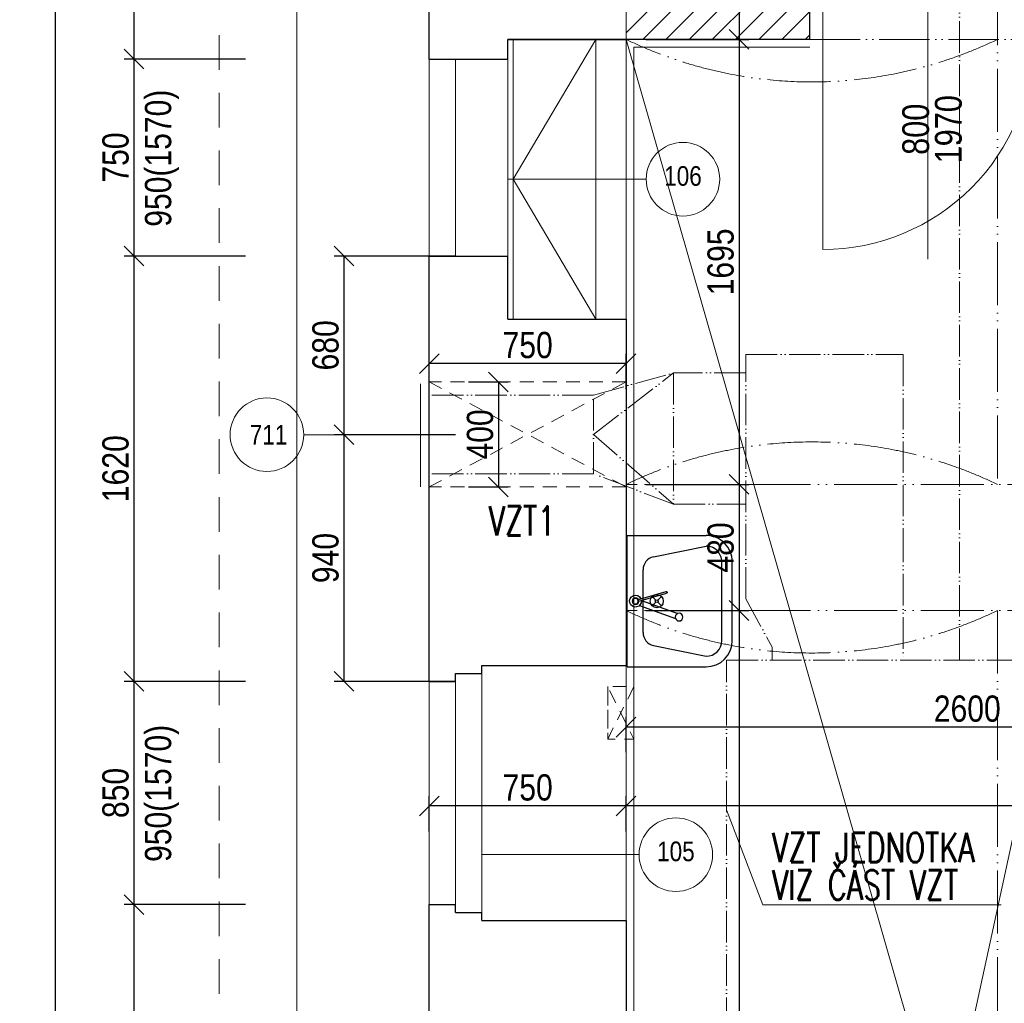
# Model space of a CAD drawing. Header units: millimetres. Extents: x -300958 to -108039, y 30118 to 292543.
# Tile 155 of 256: x -203268 to -199517, y 118814 to 122560. Entities that reach past the tile are written whole.
import ezdxf
from ezdxf.enums import TextEntityAlignment as Align

# ---------------------------------------------------------------- set-up
doc = ezdxf.new("R2010")
doc.units = ezdxf.units.MM
doc.header["$MEASUREMENT"] = 0
doc.linetypes.add('ACAD_ISO05W100', pattern=[33, 24, -3, 0, -3, 0, -3])
doc.linetypes.add('DGN Style 2', pattern=[879.857395, 527.914437, -351.942958])
doc.layers.get('0').update_dxf_attribs({"lineweight": 13})
doc.layers.get('Defpoints').update_dxf_attribs({"color": 3, "lineweight": 13})
for name, color, linetype, lineweight in [('a_zařizovací', 150, 'Continuous', 25), ('dims', 7, 'Continuous', 9), ('dvere', 7, 'Continuous', 9), ('GASTRO TECHNOLOGIE', 1, 'Continuous', 25), ('Materiály', 1, 'Continuous', 13), ('navrh', 1, 'Continuous', 9), ('obklad', 8, 'Continuous', 5), ('popis', 7, 'Continuous', 9), ('PSV', 7, 'Continuous', 13), ('tenka', 7, 'Continuous', 13), ('walls', 7, 'Continuous', 13), ('zařizovací předměty', 7, 'Continuous', 9)]:
    doc.layers.add(name, color=color, linetype=linetype, lineweight=lineweight)
doc.layers.get('GASTRO TECHNOLOGIE').off()
doc.styles.add('STYLE-0', font='ARIALN.TTF')
doc.styles.add('Style-Arial', font='arial.ttf')
doc.dimstyles.new('arch', dxfattribs={"dimscale": 50, "dimtxt": 2.5, "dimasz": 2.5, "dimexe": 1.25, "dimexo": 0.9, "dimtad": 1, "dimdec": 0, "dimtxsty": 'STYLE-0', "dimblk": 'ARCHTICK', "dimcen": 2.5, "dimadec": 0, "dimazin": 0, "dimtfac": 1, "dimtdec": 0, "dimtmove": 2, "dimatfit": 3, "dimldrblk": 'ARCHTICK', "dimfxl": 0, "dimarcsym": 0})

# ---------------------------------------------------------------- blocks, each defined once
blk = doc.blocks.new('_ArchTick')
at = {"color": 0, "linetype": 'ByBlock', "flags": 128}
blk.add_lwpolyline([(-0.5, -0.5), (0.5, 0.5)], dxfattribs=at)
blk = doc.blocks.new('*D2510')
at = {"layer": 'Defpoints', "color": 0, "linetype": 'Continuous'}
for p in [(-200957.6, 119565.7), (-200957.6, 119395.7), (-196622.6, 119395.7)]:
    blk.add_point(p, dxfattribs=at)
at = {"layer": 'dims', "color": 0, "linetype": 'Continuous', "lineweight": -2}
for p, q in [((-200957.6, 119470.7), (-200957.6, 119603.2)), ((-196622.6, 119470.7), (-196622.6, 119603.2)), ((-196622.6, 119565.7), (-200957.6, 119565.7))]:
    blk.add_line(p, q, dxfattribs=at)
at = {"layer": 'dims', "color": 0, "linetype": 'Continuous', "lineweight": -2, "xscale": 75, "yscale": 75, "zscale": 75, "rotation": 180}
blk.add_blockref('_ArchTick', (-200957.6, 119565.7), dxfattribs=at)
at = {"layer": 'dims', "color": 0, "linetype": 'Continuous', "lineweight": -2, "xscale": 75, "yscale": 75, "zscale": 75}
blk.add_blockref('_ArchTick', (-196622.6, 119565.7), dxfattribs=at)
at = {"layer": 'dims', "color": 0, "linetype": 'Continuous', "insert": (-198731.5, 119635.6), "char_height": 100, "attachment_point": 5, "style": 'STYLE-0'}
blk.add_mtext('4335', dxfattribs=at)
blk = doc.blocks.new('*D2514')
at = {"layer": 'Defpoints', "color": 0, "linetype": 'Continuous'}
for p in [(-200957.6, 122635), (-200957.6, 122485), (-200527.2, 122485)]:
    blk.add_point(p, dxfattribs=at)
at = {"layer": 'dims', "color": 0, "linetype": 'Continuous', "lineweight": -2}
for p, q in [((-200882.6, 122635), (-200489.7, 122635)), ((-200527.2, 122635), (-200527.2, 122485)), ((-200882.6, 122485), (-200489.7, 122485))]:
    blk.add_line(p, q, dxfattribs=at)
at = {"layer": 'dims', "color": 0, "linetype": 'Continuous', "lineweight": -2, "xscale": 75, "yscale": 75, "zscale": 75}
for p, rotation in [((-200527.2, 122635), 90), ((-200527.2, 122485), 270)]:
    blk.add_blockref('_ArchTick', p, dxfattribs=dict(at, rotation=rotation))
at = {"layer": 'dims', "color": 0, "linetype": 'Continuous', "insert": (-200667.8, 122795.5), "char_height": 100, "attachment_point": 5, "rotation": 90, "style": 'STYLE-0'}
blk.add_mtext('150', dxfattribs=at)
blk = doc.blocks.new('*D2515')
at = {"layer": 'Defpoints', "color": 0, "linetype": 'Continuous'}
for p in [(-200957.6, 120310), (-200957.6, 115770), (-200527.2, 115770)]:
    blk.add_point(p, dxfattribs=at)
at = {"layer": 'dims', "color": 0, "linetype": 'Continuous', "lineweight": -2}
for p, q in [((-200882.6, 120310), (-200489.7, 120310)), ((-200527.2, 120310), (-200527.2, 115770)), ((-200882.6, 115770), (-200489.7, 115770))]:
    blk.add_line(p, q, dxfattribs=at)
at = {"layer": 'dims', "color": 0, "linetype": 'Continuous', "lineweight": -2, "xscale": 75, "yscale": 75, "zscale": 75}
for p, rotation in [((-200527.2, 120310), 90), ((-200527.2, 115770), 270)]:
    blk.add_blockref('_ArchTick', p, dxfattribs=dict(at, rotation=rotation))
at = {"layer": 'dims', "color": 0, "linetype": 'Continuous', "insert": (-200597, 118040), "char_height": 100, "attachment_point": 5, "rotation": 90, "style": 'STYLE-0'}
blk.add_mtext('4540', dxfattribs=at)
blk = doc.blocks.new('*D2543')
at = {"layer": 'Defpoints', "color": 0, "linetype": 'Continuous'}
for p in [(-202332.6, 123230), (-202832.6, 122410), (-202332.6, 122410)]:
    blk.add_point(p, dxfattribs=at)
at = {"layer": 'dims', "color": 0, "linetype": 'Continuous', "lineweight": -2}
for p, q in [((-202407.6, 123230), (-202870.1, 123230)), ((-202832.6, 123230), (-202832.6, 122410)), ((-202407.6, 122410), (-202870.1, 122410))]:
    blk.add_line(p, q, dxfattribs=at)
at = {"layer": 'dims', "color": 0, "linetype": 'Continuous', "lineweight": -2, "xscale": 75, "yscale": 75, "zscale": 75}
for p, rotation in [((-202832.6, 123230), 90), ((-202832.6, 122410), 270)]:
    blk.add_blockref('_ArchTick', p, dxfattribs=dict(at, rotation=rotation))
at = {"layer": 'dims', "color": 0, "linetype": 'Continuous', "insert": (-202902.4, 122820), "char_height": 100, "attachment_point": 5, "rotation": 90, "style": 'STYLE-0'}
blk.add_mtext('820', dxfattribs=at)
blk = doc.blocks.new('*D2544')
at = {"layer": 'Defpoints', "color": 0, "linetype": 'Continuous'}
for p in [(-202332.6, 122410), (-202832.6, 121660), (-202332.6, 121660)]:
    blk.add_point(p, dxfattribs=at)
at = {"layer": 'dims', "color": 0, "linetype": 'Continuous', "lineweight": -2}
for p, q in [((-202407.6, 122410), (-202870.1, 122410)), ((-202832.6, 122410), (-202832.6, 121660)), ((-202407.6, 121660), (-202870.1, 121660))]:
    blk.add_line(p, q, dxfattribs=at)
at = {"layer": 'dims', "color": 0, "linetype": 'Continuous', "lineweight": -2, "xscale": 75, "yscale": 75, "zscale": 75}
for p, rotation in [((-202832.6, 122410), 90), ((-202832.6, 121660), 270)]:
    blk.add_blockref('_ArchTick', p, dxfattribs=dict(at, rotation=rotation))
at = {"layer": 'dims', "color": 0, "linetype": 'Continuous', "insert": (-202902.4, 122035), "char_height": 100, "attachment_point": 5, "rotation": 90, "style": 'STYLE-0'}
blk.add_mtext('750', dxfattribs=at)
blk = doc.blocks.new('*D2545')
at = {"layer": 'Defpoints', "color": 0, "linetype": 'Continuous'}
for p in [(-202332.6, 121660), (-202832.6, 120040), (-202332.6, 120040)]:
    blk.add_point(p, dxfattribs=at)
at = {"layer": 'dims', "color": 0, "linetype": 'Continuous', "lineweight": -2}
for p, q in [((-202407.6, 121660), (-202870.1, 121660)), ((-202832.6, 121660), (-202832.6, 120040)), ((-202407.6, 120040), (-202870.1, 120040))]:
    blk.add_line(p, q, dxfattribs=at)
at = {"layer": 'dims', "color": 0, "linetype": 'Continuous', "lineweight": -2, "xscale": 75, "yscale": 75, "zscale": 75}
for p, rotation in [((-202832.6, 121660), 90), ((-202832.6, 120040), 270)]:
    blk.add_blockref('_ArchTick', p, dxfattribs=dict(at, rotation=rotation))
at = {"layer": 'dims', "color": 0, "linetype": 'Continuous', "insert": (-202902.4, 120850), "char_height": 100, "attachment_point": 5, "rotation": 90, "style": 'STYLE-0'}
blk.add_mtext('1620', dxfattribs=at)
blk = doc.blocks.new('*D2546')
at = {"layer": 'Defpoints', "color": 0, "linetype": 'Continuous'}
for p in [(-202332.6, 120040), (-202832.6, 119190), (-202332.6, 119190)]:
    blk.add_point(p, dxfattribs=at)
at = {"layer": 'dims', "color": 0, "linetype": 'Continuous', "lineweight": -2}
for p, q in [((-202407.6, 120040), (-202870.1, 120040)), ((-202832.6, 120040), (-202832.6, 119190)), ((-202407.6, 119190), (-202870.1, 119190))]:
    blk.add_line(p, q, dxfattribs=at)
at = {"layer": 'dims', "color": 0, "linetype": 'Continuous', "lineweight": -2, "xscale": 75, "yscale": 75, "zscale": 75}
for p, rotation in [((-202832.6, 120040), 90), ((-202832.6, 119190), 270)]:
    blk.add_blockref('_ArchTick', p, dxfattribs=dict(at, rotation=rotation))
at = {"layer": 'dims', "color": 0, "linetype": 'Continuous', "insert": (-202902.4, 119615), "char_height": 100, "attachment_point": 5, "rotation": 90, "style": 'STYLE-0'}
blk.add_mtext('850', dxfattribs=at)
blk = doc.blocks.new('*D2547')
at = {"layer": 'Defpoints', "color": 0, "linetype": 'Continuous'}
for p in [(-202332.6, 119190), (-202832.6, 117680), (-202332.6, 117680)]:
    blk.add_point(p, dxfattribs=at)
at = {"layer": 'dims', "color": 0, "linetype": 'Continuous', "lineweight": -2}
for p, q in [((-202407.6, 119190), (-202870.1, 119190)), ((-202832.6, 119190), (-202832.6, 117680)), ((-202407.6, 117680), (-202870.1, 117680))]:
    blk.add_line(p, q, dxfattribs=at)
at = {"layer": 'dims', "color": 0, "linetype": 'Continuous', "lineweight": -2, "xscale": 75, "yscale": 75, "zscale": 75}
for p, rotation in [((-202832.6, 119190), 90), ((-202832.6, 117680), 270)]:
    blk.add_blockref('_ArchTick', p, dxfattribs=dict(at, rotation=rotation))
at = {"layer": 'dims', "color": 0, "linetype": 'Continuous', "insert": (-202902.4, 118435), "char_height": 100, "attachment_point": 5, "rotation": 90, "style": 'STYLE-0'}
blk.add_mtext('1510', dxfattribs=at)
blk = doc.blocks.new('*D2550')
at = {"layer": 'Defpoints', "color": 0, "linetype": 'Continuous'}
for p in [(-202332.6, 132620), (-203132.6, 115020), (-202332.6, 115020)]:
    blk.add_point(p, dxfattribs=at)
at = {"layer": 'dims', "color": 0, "linetype": 'Continuous', "lineweight": -2}
for p, q in [((-202407.6, 132620), (-203170.1, 132620)), ((-203132.6, 132620), (-203132.6, 115020)), ((-202407.6, 115020), (-203170.1, 115020))]:
    blk.add_line(p, q, dxfattribs=at)
at = {"layer": 'dims', "color": 0, "linetype": 'Continuous', "lineweight": -2, "xscale": 75, "yscale": 75, "zscale": 75}
for p, rotation in [((-203132.6, 132620), 90), ((-203132.6, 115020), 270)]:
    blk.add_blockref('_ArchTick', p, dxfattribs=dict(at, rotation=rotation))
at = {"layer": 'dims', "color": 0, "linetype": 'Continuous', "insert": (-203202.4, 124110.1), "char_height": 100, "attachment_point": 5, "rotation": 90, "style": 'STYLE-0'}
blk.add_mtext('17600', dxfattribs=at)
blk = doc.blocks.new('*D2592')
at = {"layer": 'Defpoints', "color": 0, "linetype": 'Continuous'}
for p in [(-201707.6, 119565.7), (-201707.6, 119393.4), (-200957.6, 119393.4)]:
    blk.add_point(p, dxfattribs=at)
at = {"layer": 'dims', "color": 0, "linetype": 'Continuous', "lineweight": -2}
for p, q in [((-201707.6, 119468.4), (-201707.6, 119603.2)), ((-200957.6, 119468.4), (-200957.6, 119603.2)), ((-200957.6, 119565.7), (-201707.6, 119565.7))]:
    blk.add_line(p, q, dxfattribs=at)
at = {"layer": 'dims', "color": 0, "linetype": 'Continuous', "lineweight": -2, "xscale": 75, "yscale": 75, "zscale": 75, "rotation": 180}
blk.add_blockref('_ArchTick', (-201707.6, 119565.7), dxfattribs=at)
at = {"layer": 'dims', "color": 0, "linetype": 'Continuous', "lineweight": -2, "xscale": 75, "yscale": 75, "zscale": 75}
blk.add_blockref('_ArchTick', (-200957.6, 119565.7), dxfattribs=at)
at = {"layer": 'dims', "color": 0, "linetype": 'Continuous', "insert": (-201332.6, 119635.6), "char_height": 100, "attachment_point": 5, "style": 'STYLE-0'}
blk.add_mtext('750', dxfattribs=at)
blk = doc.blocks.new('*D2140')
at = {"layer": 'Defpoints', "color": 0, "linetype": 'Continuous'}
for p in [(-198357.6, 120195.3), (-200957.6, 119865.7), (-200957.6, 119695.7)]:
    blk.add_point(p, dxfattribs=at)
at = {"layer": 'dims', "color": 0, "linetype": 'Continuous', "lineweight": -2}
for p, q in [((-198357.6, 120120.3), (-198357.6, 119828.2)), ((-200957.6, 119770.7), (-200957.6, 119903.2)), ((-198357.6, 119865.7), (-200957.6, 119865.7))]:
    blk.add_line(p, q, dxfattribs=at)
at = {"layer": 'dims', "color": 0, "linetype": 'Continuous', "lineweight": -2, "xscale": 75, "yscale": 75, "zscale": 75, "rotation": 180}
blk.add_blockref('_ArchTick', (-200957.6, 119865.7), dxfattribs=at)
at = {"layer": 'dims', "color": 0, "linetype": 'Continuous', "lineweight": -2, "xscale": 75, "yscale": 75, "zscale": 75}
blk.add_blockref('_ArchTick', (-198357.6, 119865.7), dxfattribs=at)
at = {"layer": 'dims', "color": 0, "linetype": 'Continuous', "insert": (-199657.6, 119935.6), "char_height": 100, "attachment_point": 5, "style": 'STYLE-0'}
blk.add_mtext('2600', dxfattribs=at)
blk = doc.blocks.new('*D2143')
at = {"layer": 'Defpoints', "color": 0, "linetype": 'Continuous'}
for p in [(-200957.6, 122485), (-200957.6, 120790), (-200527.2, 120790)]:
    blk.add_point(p, dxfattribs=at)
at = {"layer": 'dims', "color": 0, "linetype": 'Continuous', "lineweight": -2}
for p, q in [((-200882.6, 122485), (-200489.7, 122485)), ((-200527.2, 122485), (-200527.2, 120790)), ((-200882.6, 120790), (-200489.7, 120790))]:
    blk.add_line(p, q, dxfattribs=at)
at = {"layer": 'dims', "color": 0, "linetype": 'Continuous', "lineweight": -2, "xscale": 75, "yscale": 75, "zscale": 75}
for p, rotation in [((-200527.2, 122485), 90), ((-200527.2, 120790), 270)]:
    blk.add_blockref('_ArchTick', p, dxfattribs=dict(at, rotation=rotation))
at = {"layer": 'dims', "color": 0, "linetype": 'Continuous', "insert": (-200597, 121637.5), "char_height": 100, "attachment_point": 5, "rotation": 90, "style": 'STYLE-0'}
blk.add_mtext('1695', dxfattribs=at)
blk = doc.blocks.new('*D2144')
at = {"layer": 'Defpoints', "color": 0, "linetype": 'Continuous'}
for p in [(-200957.6, 120790), (-200957.6, 120310), (-200527.2, 120310)]:
    blk.add_point(p, dxfattribs=at)
at = {"layer": 'dims', "color": 0, "linetype": 'Continuous', "lineweight": -2}
for p, q in [((-200882.6, 120790), (-200489.7, 120790)), ((-200527.2, 120790), (-200527.2, 120310)), ((-200882.6, 120310), (-200489.7, 120310))]:
    blk.add_line(p, q, dxfattribs=at)
at = {"layer": 'dims', "color": 0, "linetype": 'Continuous', "lineweight": -2, "xscale": 75, "yscale": 75, "zscale": 75}
for p, rotation in [((-200527.2, 120790), 90), ((-200527.2, 120310), 270)]:
    blk.add_blockref('_ArchTick', p, dxfattribs=dict(at, rotation=rotation))
at = {"layer": 'dims', "color": 0, "linetype": 'Continuous', "insert": (-200597, 120550), "char_height": 100, "attachment_point": 5, "rotation": 90, "style": 'STYLE-0'}
blk.add_mtext('480', dxfattribs=at)
blk = doc.blocks.new('A$C31352B2C')
at = {"ltscale": 0.01}
for p, q in [((42.7, 242.3), (0, 91.7)), ((52.3, 239.6), (9.6, 89)), ((48.1, 226.4), (119.6, 28.6)), ((76.4, 236.6), (147.1, 40.6))]:
    blk.add_line(p, q, dxfattribs=at)
for centre, radius in [((52.5, 258.5), 18.2), ((52.5, 258.5), 15), ((139.3, 21.1), 21.1)]:
    blk.add_circle(centre, radius, dxfattribs=at)
blk.add_arc((52.5, 258.5), 32.4, 263.0422, 245.2718)
blk.add_arc((4.8, 90.4), 5, 164.157, 344.157, dxfattribs=at)
blk = doc.blocks.new('A$C7ECC521F')
for p, q in [((0, 400), (0, 100)), ((0, 400), (500, 400)), ((200, 400), (300, 400)), ((500, 400), (500, 100)), ((130.7, 340), (369.3, 340)), ((81.7, 300.2), (40, 100)), ((232.3, 305.5), (246.2, 291.6)), ((253.8, 291.6), (267.7, 305.5)), ((418.3, 300.2), (460, 100)), ((232.3, 270.1), (246.2, 284)), ((253.8, 284), (267.7, 270.1)), ((100, 40), (400, 40)), ((100, 0), (400, 0))]:
    blk.add_line(p, q)
for radius in [25, 5.34]:
    blk.add_circle((250, 287.8), radius)
for centre, radius, start, end in [((130.7, 290), 50, 90, 168.2317), ((369.3, 290), 50, 11.7683, 90), ((100, 100), 100, 180, 270), ((100, 100), 60, 180, 270), ((400, 100), 60, 270, 0), ((400, 100), 100, 270, 0)]:
    blk.add_arc(centre, radius, start, end)
blk = doc.blocks.new('umyvadlo s pákovkou')
at = {"layer": 'a_zařizovací', "rotation": 270}
blk.add_blockref('A$C7ECC521F', (6469536.8, 56520.7), dxfattribs=at)
at = {"layer": 'a_zařizovací', "xscale": -0.7000000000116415, "yscale": 0.6999999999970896, "zscale": 0.7, "rotation": 270}
blk.add_blockref('A$C31352B2C', (6469724.6, 56233.9), dxfattribs=at)
blk = doc.blocks.new('*D2218')
at = {"layer": 'Defpoints', "color": 0, "linetype": 'Continuous'}
for p in [(-201532.6, 120979.5), (-202032.6, 120040), (-201532.6, 120040)]:
    blk.add_point(p, dxfattribs=at)
at = {"layer": 'dims', "color": 0, "linetype": 'Continuous', "lineweight": -2}
for p, q in [((-201607.6, 120979.5), (-202070.1, 120979.5)), ((-202032.6, 120979.5), (-202032.6, 120040)), ((-201607.6, 120040), (-202070.1, 120040))]:
    blk.add_line(p, q, dxfattribs=at)
at = {"layer": 'dims', "color": 0, "linetype": 'Continuous', "lineweight": -2, "xscale": 75, "yscale": 75, "zscale": 75}
for p, rotation in [((-202032.6, 120979.5), 90), ((-202032.6, 120040), 270)]:
    blk.add_blockref('_ArchTick', p, dxfattribs=dict(at, rotation=rotation))
at = {"layer": 'dims', "color": 0, "linetype": 'Continuous', "insert": (-202102.4, 120509.8), "char_height": 100, "attachment_point": 5, "rotation": 90, "style": 'STYLE-0'}
blk.add_mtext('940', dxfattribs=at)
blk = doc.blocks.new('*D2219')
at = {"layer": 'Defpoints', "color": 0, "linetype": 'Continuous'}
for p in [(-201532.6, 121660), (-202032.6, 120979.5), (-201532.6, 120979.5)]:
    blk.add_point(p, dxfattribs=at)
at = {"layer": 'dims', "color": 0, "linetype": 'Continuous', "lineweight": -2}
for p, q in [((-201607.6, 121660), (-202070.1, 121660)), ((-202032.6, 121660), (-202032.6, 120979.5)), ((-201607.6, 120979.5), (-202070.1, 120979.5))]:
    blk.add_line(p, q, dxfattribs=at)
at = {"layer": 'dims', "color": 0, "linetype": 'Continuous', "lineweight": -2, "xscale": 75, "yscale": 75, "zscale": 75}
for p, rotation in [((-202032.6, 121660), 90), ((-202032.6, 120979.5), 270)]:
    blk.add_blockref('_ArchTick', p, dxfattribs=dict(at, rotation=rotation))
at = {"layer": 'dims', "color": 0, "linetype": 'Continuous', "insert": (-202102.4, 121319.8), "char_height": 100, "attachment_point": 5, "rotation": 90, "style": 'STYLE-0'}
blk.add_mtext('680', dxfattribs=at)
blk = doc.blocks.new('*D2049')
at = {"layer": 'Defpoints', "color": 0, "linetype": 'Continuous'}
for p in [(-201632.8, 121180.5), (-201632.8, 120780.5), (-201443.9, 120780.5)]:
    blk.add_point(p, dxfattribs=at)
at = {"layer": 'dims', "color": 0, "linetype": 'Continuous', "lineweight": -2}
for p, q in [((-201557.8, 121180.5), (-201406.4, 121180.5)), ((-201443.9, 121180.5), (-201443.9, 120780.5)), ((-201557.8, 120780.5), (-201406.4, 120780.5))]:
    blk.add_line(p, q, dxfattribs=at)
at = {"layer": 'dims', "color": 0, "linetype": 'Continuous', "lineweight": -2, "xscale": 75, "yscale": 75, "zscale": 75}
for p, rotation in [((-201443.9, 121180.5), 90), ((-201443.9, 120780.5), 270)]:
    blk.add_blockref('_ArchTick', p, dxfattribs=dict(at, rotation=rotation))
at = {"layer": 'dims', "color": 0, "linetype": 'Continuous', "insert": (-201513.7, 120980.5), "char_height": 100, "attachment_point": 5, "rotation": 90, "style": 'STYLE-0'}
blk.add_mtext('400', dxfattribs=at)
blk = doc.blocks.new('*D2050')
at = {"layer": 'Defpoints', "color": 0, "linetype": 'Continuous'}
for p in [(-201707.6, 121250.6), (-201707.6, 121078.3), (-200957.6, 121078.3)]:
    blk.add_point(p, dxfattribs=at)
at = {"layer": 'dims', "color": 0, "linetype": 'Continuous', "lineweight": -2}
for p, q in [((-201707.6, 121153.3), (-201707.6, 121288.1)), ((-200957.6, 121153.3), (-200957.6, 121288.1)), ((-200957.6, 121250.6), (-201707.6, 121250.6))]:
    blk.add_line(p, q, dxfattribs=at)
at = {"layer": 'dims', "color": 0, "linetype": 'Continuous', "lineweight": -2, "xscale": 75, "yscale": 75, "zscale": 75, "rotation": 180}
blk.add_blockref('_ArchTick', (-201707.6, 121250.6), dxfattribs=at)
at = {"layer": 'dims', "color": 0, "linetype": 'Continuous', "lineweight": -2, "xscale": 75, "yscale": 75, "zscale": 75}
blk.add_blockref('_ArchTick', (-200957.6, 121250.6), dxfattribs=at)
at = {"layer": 'dims', "color": 0, "linetype": 'Continuous', "insert": (-201332.6, 121320.4), "char_height": 100, "attachment_point": 5, "style": 'STYLE-0'}
blk.add_mtext('750', dxfattribs=at)

msp = doc.modelspace()

# ---------------------------------------------------------------- hatches: boundary and pattern name
at = {"layer": 'Materiály', "linetype": 'Continuous'}
h = msp.add_hatch(dxfattribs=at)
h.set_pattern_fill('ANSI31', color=256, scale=500, style=0)
h.set_pattern_definition([(45, (31500, 0), (-44.194174, 44.194174), [])])
h.paths.add_polyline_path([(-200257.6, 122485), (-200257.6, 122635), (-200957.6, 122635), (-200957.6, 122485)])
h.paths.add_polyline_path([(-199357.6, 122635), (-199357.6, 122485), (-198057.6, 122485), (-198057.6, 122635)])
h.paths.add_polyline_path([(-197957.6, 122485), (-197957.6, 122635), (-198057.6, 122635), (-198057.6, 122485)])
h.paths.add_polyline_path([(-196572.6, 122485), (-196572.6, 122435), (-196472.6, 122435), (-196472.6, 122685), (-196572.6, 122685), (-196572.6, 122635), (-197957.6, 122635), (-197957.6, 122485)])

# ---------------------------------------------------------------- linework, layer by layer
at = {"layer": 'dvere', "linetype": 'Continuous'}
for p, q in [((-199807.6, 122916.9), (-199807.6, 121647.7)), ((-200207.6, 122485), (-200207.6, 122635))]:
    msp.add_line(p, q, dxfattribs=at)
at = {"layer": 'dvere', "linetype": 'ACAD_ISO05W100', "ltscale": 8}
msp.add_line((-200257.6, 122485), (-199357.6, 122485), dxfattribs=at)
at = {"layer": 'dvere', "linetype": 'Continuous', "flags": 128}
msp.add_lwpolyline([(-200207.6, 122485), (-200207.6, 121685), (-200207.6, 122485), (-200207.6, 121685, 0.414214), (-199407.6, 122485)], format="xyb", dxfattribs=at)
at = {"layer": 'navrh', "linetype": 'Continuous'}
for p, q in [((-202212.6, 126140), (-202212.6, 114515)), ((-201387.6, 122485), (-201387.6, 121420)), ((-201072.6, 122485), (-201072.6, 121420)), ((-200957.6, 122485), (-200957.6, 121420)), ((-201707.6, 122410), (-201707.6, 121660)), ((-201607.6, 121660), (-201607.6, 122410)), ((-201407.6, 122410), (-201407.6, 121660)), ((-201507.6, 120070), (-201507.6, 119160)), ((-201607.6, 120040), (-201607.6, 119190))]:
    msp.add_line(p, q, dxfattribs=at)
at = {"layer": 'navrh', "linetype": 'Continuous', "lineweight": 30}
for q in [(-200257.6, 122635), (-200957.6, 122485)]:
    msp.add_line((-200257.6, 122485), q, dxfattribs=at)
at = {"layer": 'navrh', "linetype": 'Continuous', "flags": 128}
msp.add_lwpolyline([(-201072.6, 122485), (-201387.6, 121952.5), (-201072.6, 121420)], dxfattribs=at)
at = {"layer": 'obklad', "linetype": 'Continuous'}
for p, q in [((-200927.6, 122455), (-200927.6, 115800)), ((-200257.6, 122455), (-200927.6, 122455))]:
    msp.add_line(p, q, dxfattribs=at)
at = {"layer": 'PSV', "linetype": 'Continuous', "lineweight": 0}
for p, q in [((-200881.1, 121952.5), (-201407.6, 121952.5)), ((-201741.4, 121173.7), (-201741.4, 120781.4)), ((-201741.4, 120979.5), (-202186.1, 120979.5)), ((-200908.1, 119380.1), (-201507.6, 119380.1))]:
    msp.add_line(p, q, dxfattribs=at)
for centre in [(-200741, 121952.5), (-202326.1, 120979.5), (-200768, 119380.1)]:
    msp.add_circle(centre, 140.1, dxfattribs=at)
at = {"layer": 'tenka', "linetype": 'DGN Style 2', "ltscale": 0.25}
msp.add_line((-202507.6, 132620), (-202507.6, 114220), dxfattribs=at)
at = {"layer": 'tenka', "linetype": 'Continuous'}
for p, q in [((-200957.6, 122485), (-200957.6, 122635)), ((-199827.9, 118548.3, 350.4), (-200957.6, 122485)), ((-198828.8, 122485), (-199677.9, 118548.3, 350.4)), ((-201607.6, 122410), (-201607.6, 121660)), ((-200957.6, 120100), (-200957.6, 119130)), ((-201707.6, 120040), (-201707.6, 119190))]:
    msp.add_line(p, q, dxfattribs=at)
at = {"layer": 'tenka', "linetype": 'DGN Style 2', "ltscale": 0.1}
for p, q in [((-200957.6, 121180.5), (-201707.6, 121180.5)), ((-201707.6, 120780.5), (-200957.6, 121180.5)), ((-201707.6, 121180.5), (-200957.6, 120780.5)), ((-200957.6, 120780.5), (-201707.6, 120780.5))]:
    msp.add_line(p, q, dxfattribs=at)
at = {"layer": 'tenka', "linetype": 'ACAD_ISO05W100', "ltscale": 10}
for p, q in [((-196622.6, 120790), (-200957.6, 120790)), ((-196622.6, 120310), (-200957.6, 120310))]:
    msp.add_line(p, q, dxfattribs=at)
at = {"layer": 'tenka', "linetype": 'ACAD_ISO05W100', "ltscale": 10, "flags": 128}
for points in [[(-199542.6, 125345), (-199542.6, 120790)], [(-199542.6, 120310), (-199542.6, 115770)]]:
    msp.add_lwpolyline(points, dxfattribs=at)
for points in [[(-199542.6, 122485, -0.229023), (-200957.6, 122485)], [(-199542.6, 120790, 0.229023), (-200957.6, 120790)], [(-199542.6, 120310, -0.229023), (-200957.6, 120310)]]:
    msp.add_lwpolyline(points, format="xyb", dxfattribs=at)
at = {"layer": 'tenka', "linetype": 'DGN Style 2', "ltscale": 0.1, "flags": 128}
msp.add_lwpolyline([(-200927.6, 120020), (-201027.6, 119820), (-201027.6, 120020), (-200927.6, 119820)], dxfattribs=at)
msp.add_lwpolyline([(-201027.6, 120020), (-201027.6, 119820), (-200927.6, 119820), (-200927.6, 120020)], close=True, dxfattribs=at)
at = {"layer": 'walls', "linetype": 'Continuous', "lineweight": 30}
for p, q in [((-201407.6, 122485), (-200957.6, 122485)), ((-201407.6, 122410), (-201407.6, 122485)), ((-200957.6, 122485), (-201407.6, 122485)), ((-201707.6, 122410), (-201407.6, 122410)), ((-201707.6, 121660), (-201407.6, 121660)), ((-201407.6, 121420), (-201407.6, 121660)), ((-201407.6, 121420), (-200957.6, 121420)), ((-201507.6, 120100), (-200957.6, 120100)), ((-201507.6, 120070), (-201507.6, 120100)), ((-201607.6, 120040), (-201607.6, 120070)), ((-201607.6, 120070), (-201507.6, 120070)), ((-201707.6, 120040), (-201607.6, 120040)), ((-201707.6, 119190), (-201607.6, 119190)), ((-201607.6, 119160), (-201607.6, 119190)), ((-201607.6, 119160), (-201507.6, 119160)), ((-201507.6, 119130), (-201507.6, 119160)), ((-201507.6, 119130), (-200957.6, 119130))]:
    msp.add_line(p, q, dxfattribs=at)
at = {"layer": 'walls', "linetype": 'Continuous', "lineweight": 30, "flags": 128}
for points in [[(-201707.6, 122410), (-201707.6, 124050)], [(-201707.6, 120040), (-201707.6, 121660)], [(-200957.6, 121420), (-200957.6, 120100)], [(-201707.6, 117680), (-201707.6, 119190)], [(-200957.6, 119130), (-200957.6, 117740)]]:
    msp.add_lwpolyline(points, dxfattribs=at)
at = {"layer": 'zařizovací předměty', "linetype": 'ACAD_ISO05W100', "lineweight": 0, "ltscale": 5}
for p, q in [((-199687.6, 120121.4), (-199687.6, 122884)), ((-200501.5, 120354.4), (-200501.5, 121284.4)), ((-200501.5, 121284.4), (-199901.5, 121284.4)), ((-199901.5, 121284.4), (-199901.5, 120614.5)), ((-201081.6, 121130.5), (-200776.6, 121214.5)), ((-201081.6, 120980.5), (-200776.6, 121214.5)), ((-201081.6, 121130.5), (-200776.6, 121214.5)), ((-200776.6, 121214.5), (-200776.6, 120714.5)), ((-200501.5, 121214.5), (-200776.6, 121214.5)), ((-201081.6, 121130.5), (-201707.6, 121130.5)), ((-201081.6, 121130.5), (-201707.6, 121130.5)), ((-201081.6, 120830.5), (-201081.6, 121130.5)), ((-201081.6, 120980.5), (-200776.6, 120714.5)), ((-201081.6, 120830.5), (-201707.6, 120830.5)), ((-201081.6, 120830.5), (-201707.6, 120830.5)), ((-200776.6, 120714.5), (-201081.6, 120830.5)), ((-200776.6, 120714.5), (-201081.6, 120830.5)), ((-200776.6, 120714.5), (-200501.5, 120714.5)), ((-199901.5, 120614.5), (-199901.5, 120121.4)), ((-200501.5, 120354.4), (-200401.5, 120170.4)), ((-200401.5, 120121.4), (-200401.5, 120170.4))]:
    msp.add_line(p, q, dxfattribs=at)
msp.add_lwpolyline([(-200574.6, 120121.4), (-199000.6, 120121.4), (-199000.6, 117559.4), (-200574.6, 117559.4)], close=True, dxfattribs=at)
at = {"layer": 'zařizovací předměty', "linetype": 'Continuous', "flags": 128}
msp.add_lwpolyline([(-200574.6, 119550.6), (-200436.3, 119188.8), (-199528.6, 119188.8)], dxfattribs=at)

# ---------------------------------------------------------------- block references
at = {"layer": 'GASTRO TECHNOLOGIE', "rotation": 180}
msp.add_blockref('umyvadlo s pákovkou', (6268983.7, 176616.2), dxfattribs=at)

# ---------------------------------------------------------------- texts
at = {"layer": 'dims', "linetype": 'Continuous', "style": 'STYLE-0'}
for p in [(-202740.8, 122032.5), (-202740.8, 119613.4)]:
    msp.add_text('950(1570)', height=100, rotation=90, dxfattribs=at).set_placement(p, align=Align.MIDDLE_CENTER)
at = {"layer": 'dvere', "linetype": 'Continuous', "insert": (-199791.3, 122142.7), "char_height": 102, "attachment_point": 5, "rotation": 90, "line_spacing_factor": 0.731636, "style": 'STYLE-0'}
msp.add_mtext('800\\P1970', dxfattribs=at)
at = {"layer": 'popis', "linetype": 'Continuous', "insert": (-201480.4, 120651.1), "char_height": 112, "attachment_point": 4, "rotation": 0.0012, "line_spacing_factor": 0.765173, "style": 'Style-Arial'}
msp.add_mtext('{\\Fromans|c238;\\W0.71429;VZT1}', dxfattribs=at)
at = {"layer": 'PSV', "linetype": 'Continuous', "lineweight": 0, "style": 'STYLE-0'}
for s, p in [('106', (-200740.9, 121964.9)), ('711', (-202319.9, 120979.5)), ('105', (-200767.9, 119392.6))]:
    msp.add_text(s, height=75, dxfattribs=at).set_placement(p, align=Align.MIDDLE_CENTER)
at = {"layer": 'zařizovací předměty', "linetype": 'Continuous', "insert": (-200401.2, 119335.9), "char_height": 112, "attachment_point": 4, "rotation": 359.9988, "line_spacing_factor": 0.765173, "style": 'Style-Arial'}
msp.add_mtext('{\\Fromans|c238;\\W0.71429;VZT JEDNOTKA\\PVIZ ČÁST VZT}', dxfattribs=at)

# ---------------------------------------------------------------- dimensions: what is measured, and where the dimension line sits
at = {"layer": 'dims', "linetype": 'Continuous'}
for base, p1, p2, angle, picture, middle in [((-203132.6, 115020), (-202332.6, 132620), (-202332.6, 115020), 270, '*D2550', (-203202.4, 124110.1)), ((-200527.2, 122485), (-200957.6, 122635), (-200957.6, 122485), 270, '*D2514', (-200667.8, 122795.5)), ((-200957.6, 119565.7), (-196622.6, 119395.7), (-200957.6, 119395.7), 180, '*D2510', (-198731.5, 119635.6))]:
    dim = msp.add_linear_dim(base=base, p1=p1, p2=p2, angle=angle, dimstyle='arch', override={"dimtxt": 2, "dimasz": 1.5, "dimexe": 0.75, "dimexo": 1.5, "dimgap": 0.375, "dimcen": 0.05}, dxfattribs=at)
    dim.commit()
    dim.dimension.update_dxf_attribs({"geometry": picture, "text_midpoint": middle, "dimtype": 160})
for base, p1, p2, angle, picture, middle in [((-202832.6, 122410), (-202332.6, 123230), (-202332.6, 122410), 270, '*D2543', (-202902.4, 122820)), ((-200527.2, 120790), (-200957.6, 122485), (-200957.6, 120790), 270, '*D2143', (-200597, 121637.5)), ((-202832.6, 121660), (-202332.6, 122410), (-202332.6, 121660), 270, '*D2544', (-202902.4, 122035)), ((-202832.6, 120040), (-202332.6, 121660), (-202332.6, 120040), 270, '*D2545', (-202902.4, 120850)), ((-202032.5916, 120979.5302), (-201532.5916, 121659.9893), (-201532.5916, 120979.5302), 270, '*D2219', (-202102.3989, 121319.7598)), ((-201707.6, 121250.6), (-200957.6, 121078.3), (-201707.6, 121078.3), 180, '*D2050', (-201332.6, 121320.4)), ((-201443.9, 120780.5), (-201632.8, 121180.5), (-201632.8, 120780.5), 270, '*D2049', (-201513.7, 120980.5)), ((-202032.5916, 120039.9893), (-201532.5916, 120979.5302), (-201532.5916, 120039.9893), 270, '*D2218', (-202102.3989, 120509.7598)), ((-200527.2, 120310), (-200957.6, 120790), (-200957.6, 120310), 270, '*D2144', (-200597, 120550)), ((-200527.2, 115770), (-200957.6, 120310), (-200957.6, 115770), 270, '*D2515', (-200597, 118040)), ((-200957.6, 119865.7), (-198357.6, 120195.3), (-200957.6, 119695.7), 180, '*D2140', (-199657.6, 119935.6)), ((-202832.6, 119190), (-202332.6, 120040), (-202332.6, 119190), 270, '*D2546', (-202902.4, 119615)), ((-201707.6, 119565.7), (-200957.6, 119393.4), (-201707.6, 119393.4), 180, '*D2592', (-201332.6, 119635.6)), ((-202832.6, 117680), (-202332.6, 119190), (-202332.6, 117680), 270, '*D2547', (-202902.4, 118435))]:
    dim = msp.add_linear_dim(base=base, p1=p1, p2=p2, angle=angle, dimstyle='arch', override={"dimtxt": 2, "dimasz": 1.5, "dimexe": 0.75, "dimexo": 1.5, "dimgap": 0.375, "dimcen": 0.05}, dxfattribs=at)
    dim.commit()
    dim.dimension.update_dxf_attribs({"geometry": picture, "text_midpoint": middle})

doc.saveas('drawing.dxf')
